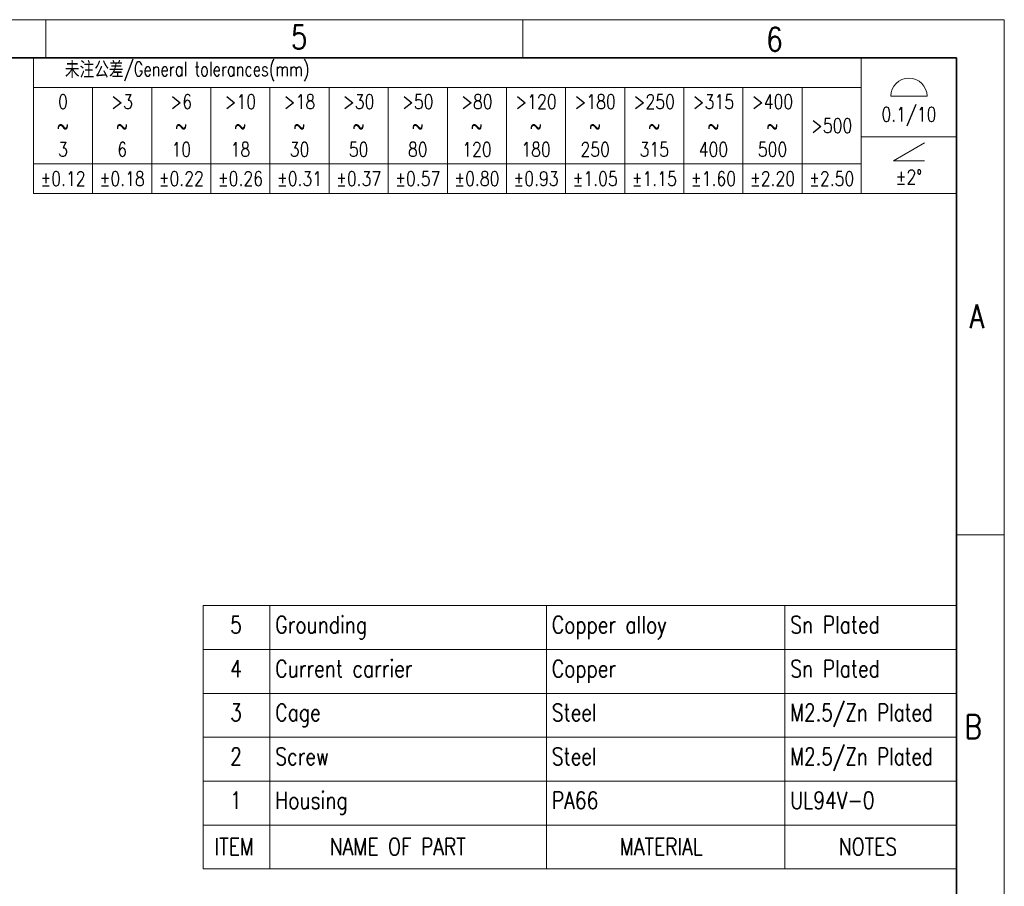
# Model space of a CAD drawing. Header units: millimetres. Extents: x 6 to 292, y 5 to 204.
# Tile 19 of 19: x 189 to 292, y 113 to 204. Entities that reach past the tile are written whole.
import ezdxf
from ezdxf.enums import TextEntityAlignment as Align

# ---------------------------------------------------------------- set-up
doc = ezdxf.new("R2010")
doc.units = ezdxf.units.MM
for name, color, linetype in [('TEXT', 7, 'Continuous'), ('图框', 7, 'Continuous'), ('尺寸层', 7, 'Continuous'), ('细实线', 7, 'Continuous'), ('轮廓线', 7, 'Continuous')]:
    doc.layers.add(name, color=color, linetype=linetype)
doc.styles.add('SEACAD_romans_shx', font='romans.shx')

# ---------------------------------------------------------------- blocks, each defined once
blk = doc.blocks.new('SE')
at = {"layer": '尺寸层', "color": 7, "linetype": 'Continuous', "lineweight": 13}
for p, q in [((214.99, 142.6), (214.99, 138)), ((243.99, 142.6), (243.99, 138)), ((268.99, 142.6), (268.99, 138)), ((207.99, 138), (286.99, 138)), ((214.99, 138), (214.99, 133.4)), ((243.99, 138), (243.99, 133.4)), ((268.99, 138), (268.99, 133.4)), ((207.99, 133.4), (286.99, 133.4)), ((214.99, 133.4), (214.99, 128.8)), ((243.99, 133.4), (243.99, 128.8)), ((268.99, 133.4), (268.99, 128.8)), ((207.99, 128.8), (286.99, 128.8)), ((214.99, 128.8), (214.99, 124.2)), ((243.99, 128.8), (243.99, 124.2)), ((268.99, 128.8), (268.99, 124.2)), ((207.99, 124.2), (286.99, 124.2)), ((214.99, 124.2), (214.99, 119.6)), ((243.99, 124.2), (243.99, 119.6)), ((268.99, 124.2), (268.99, 119.6)), ((207.99, 119.6), (286.99, 119.6)), ((214.99, 119.6), (214.99, 115)), ((243.99, 119.6), (243.99, 115)), ((268.99, 119.6), (268.99, 115))]:
    blk.add_line(p, q, dxfattribs=at)
blk.add_lwpolyline([(207.99, 115), (207.99, 142.6), (286.99, 142.6), (286.99, 115), (207.99, 115)], dxfattribs=at)
at = {"layer": '尺寸层', "color": 7, "linetype": 'Continuous', "lineweight": 5, "style": 'SEACAD_romans_shx'}
for s, width, p in [('5', 0.8, (210.82, 141.49)), ('Grounding', 0.8, (215.56, 141.49)), ('Copper alloy', 0.8, (244.56, 141.49)), ('Sn Plated', 0.8, (269.56, 141.49)), ('4', 0.8, (210.82, 136.89)), ('Current carrier', 0.8, (215.56, 136.89)), ('Copper', 0.8, (244.56, 136.89)), ('Sn Plated', 0.8, (269.56, 136.89)), ('3', 0.8, (210.82, 132.29)), ('Cage', 0.8, (215.56, 132.29)), ('Steel', 0.8, (244.56, 132.29)), ('M2.5/Zn Plated', 0.781, (269.56, 132.29)), ('2', 0.8, (210.82, 127.69)), ('Screw', 0.8, (215.56, 127.69)), ('Steel', 0.8, (244.56, 127.69)), ('M2.5/Zn Plated', 0.781, (269.56, 127.69)), ('1', 0.8, (210.82, 123.09)), ('Housing', 0.8, (215.56, 123.09)), ('PA66', 0.8, (244.56, 123.09)), ('UL94V-0', 0.8, (269.56, 123.09)), ('ITEM', 0.8, (209.19, 118.24)), ('NAME OF PART', 0.8, (221.27, 118.24)), ('MATERIAL', 0.8, (251.69, 118.24)), ('NOTES', 0.8, (274.64, 118.24))]:
    blk.add_text(s, height=1.8, dxfattribs=dict(at, width=width)).set_placement(p, align=Align.TOP_LEFT)
blk = doc.blocks.new('Customer-technical.dft')
at = {"layer": '细实线', "color": 7, "linetype": 'Continuous', "lineweight": 13}
for p, q in [((-96.8, 0), (0, 0)), ((-96.8, 0), (-96.8, -14.2)), ((-10, 0), (-10, -14.2)), ((0, 0), (0, -14.2)), ((-96.8, -3.1), (-10, -3.1)), ((-90.6, -3.1), (-90.6, -14.2)), ((-84.4, -3.1), (-84.4, -14.2)), ((-78.2, -3.1), (-78.2, -14.2)), ((-72, -3.1), (-72, -14.2)), ((-65.8, -3.1), (-65.8, -14.2)), ((-59.6, -3.1), (-59.6, -14.2)), ((-53.4, -3.1), (-53.4, -14.2)), ((-47.2, -3.1), (-47.2, -14.2)), ((-41, -3.1), (-41, -14.2)), ((-34.8, -3.1), (-34.8, -14.2)), ((-28.6, -3.1), (-28.6, -14.2)), ((-22.4, -3.1), (-22.4, -14.2)), ((-16.2, -3.1), (-16.2, -14.2)), ((-6.9, -4.02), (-3.1, -4.02)), ((-10, -8.29), (0, -8.29)), ((-6.63, -10.79), (-3.37, -8.9)), ((-96.8, -11.1), (-10, -11.1)), ((-3.37, -10.79), (-6.63, -10.79)), ((-96.8, -14.2), (0, -14.2))]:
    blk.add_line(p, q, dxfattribs=at)
blk.add_arc((-5, -4.02), 1.9, 0, 180, dxfattribs=at)
at = {"layer": 'TEXT', "char_height": 1.5, "attachment_point": 5, "style": 'SEACAD_romans_shx'}
for s, insert, width in [('{\\fromans|b0||i0||c0|p34;\\C7;\\H1.5;\\W0.752; 未注公差/General tolerances(mm)}', (-81.07, -1.43), 31.4531), ('{\\fromans|b0||i0||c0|p34;\\C7;\\H1.5;\\W0.8;0\\P}{\\fromans|b0||i0||c0|p34;\\C7;\\H1.5;\\W0.8;~\\P}{\\fromans|b0||i0||c0|p34;\\C7;\\H1.5;\\W0.8;3}', (-93.7, -7.1), 6.08), ('{\\fromans|b0||i0||c0|p34;\\C7;\\H1.5;\\W0.8;>3\\P}{\\fromans|b0||i0||c0|p34;\\C7;\\H1.5;\\W0.8;~\\P}{\\fromans|b0||i0||c0|p34;\\C7;\\H1.5;\\W0.8;6}', (-87.5, -7.1), 6.08), ('{\\fromans|b0||i0||c0|p34;\\C7;\\H1.5;\\W0.8;>6\\P}{\\fromans|b0||i0||c0|p34;\\C7;\\H1.5;\\W0.8;~\\P}{\\fromans|b0||i0||c0|p34;\\C7;\\H1.5;\\W0.8;10}', (-81.3, -7.1), 6.08), ('{\\fromans|b0||i0||c0|p34;\\C7;\\H1.5;\\W0.8;>10\\P}{\\fromans|b0||i0||c0|p34;\\C7;\\H1.5;\\W0.8;~\\P}{\\fromans|b0||i0||c0|p34;\\C7;\\H1.5;\\W0.8;18}', (-75.1, -7.1), 6.08), ('{\\fromans|b0||i0||c0|p34;\\C7;\\H1.5;\\W0.8;>18\\P}{\\fromans|b0||i0||c0|p34;\\C7;\\H1.5;\\W0.8;~\\P}{\\fromans|b0||i0||c0|p34;\\C7;\\H1.5;\\W0.8;30}', (-68.9, -7.1), 6.08), ('{\\fromans|b0||i0||c0|p34;\\C7;\\H1.5;\\W0.8;>30\\P}{\\fromans|b0||i0||c0|p34;\\C7;\\H1.5;\\W0.8;~\\P}{\\fromans|b0||i0||c0|p34;\\C7;\\H1.5;\\W0.8;50}', (-62.7, -7.1), 6.08), ('{\\fromans|b0||i0||c0|p34;\\C7;\\H1.5;\\W0.8;>50\\P}{\\fromans|b0||i0||c0|p34;\\C7;\\H1.5;\\W0.8;~\\P}{\\fromans|b0||i0||c0|p34;\\C7;\\H1.5;\\W0.8;80}', (-56.5, -7.1), 6.08), ('{\\fromans|b0||i0||c0|p34;\\C7;\\H1.5;\\W0.8;>80\\P}{\\fromans|b0||i0||c0|p34;\\C7;\\H1.5;\\W0.8;~\\P}{\\fromans|b0||i0||c0|p34;\\C7;\\H1.5;\\W0.8;120}', (-50.3, -7.1), 6.08), ('{\\fromans|b0||i0||c0|p34;\\C7;\\H1.5;\\W0.8;>120\\P}{\\fromans|b0||i0||c0|p34;\\C7;\\H1.5;\\W0.8;~\\P}{\\fromans|b0||i0||c0|p34;\\C7;\\H1.5;\\W0.8;180}', (-44.1, -7.1), 6.08), ('{\\fromans|b0||i0||c0|p34;\\C7;\\H1.5;\\W0.8;>180\\P}{\\fromans|b0||i0||c0|p34;\\C7;\\H1.5;\\W0.8;~\\P}{\\fromans|b0||i0||c0|p34;\\C7;\\H1.5;\\W0.8;250}', (-37.9, -7.1), 6.08), ('{\\fromans|b0||i0||c0|p34;\\C7;\\H1.5;\\W0.8;>250\\P}{\\fromans|b0||i0||c0|p34;\\C7;\\H1.5;\\W0.8;~\\P}{\\fromans|b0||i0||c0|p34;\\C7;\\H1.5;\\W0.8;315}', (-31.7, -7.1), 6.08), ('{\\fromans|b0||i0||c0|p34;\\C7;\\H1.5;\\W0.8;>315\\P}{\\fromans|b0||i0||c0|p34;\\C7;\\H1.5;\\W0.8;~\\P}{\\fromans|b0||i0||c0|p34;\\C7;\\H1.5;\\W0.8;400}', (-25.5, -7.1), 6.08), ('{\\fromans|b0||i0||c0|p34;\\C7;\\H1.5;\\W0.8;>400\\P}{\\fromans|b0||i0||c0|p34;\\C7;\\H1.5;\\W0.8;~\\P}{\\fromans|b0||i0||c0|p34;\\C7;\\H1.5;\\W0.8;500}', (-19.3, -7.1), 6.08), ('{\\fromans|b0||i0||c0|p34;\\C7;\\H1.5;\\W0.8;0.1/10}', (-5, -6.16), 10), ('{\\fromans|b0||i0||c0|p34;\\C7;\\H1.5;\\W0.8;>500}', (-13.1, -7.1), 6.08), ('{\\fromans|b0||i0||c0|p34;\\C7;\\H1.5;\\W0.8;±0.12}', (-93.7, -12.65), 6.5796), ('{\\fromans|b0||i0||c0|p34;\\C7;\\H1.5;\\W0.8;±0.18}', (-87.5, -12.65), 6.5796), ('{\\fromans|b0||i0||c0|p34;\\C7;\\H1.5;\\W0.8;±0.22}', (-81.3, -12.65), 6.5796), ('{\\fromans|b0||i0||c0|p34;\\C7;\\H1.5;\\W0.8;±0.26}', (-75.1, -12.65), 6.5796), ('{\\fromans|b0||i0||c0|p34;\\C7;\\H1.5;\\W0.8;±0.31}', (-68.9, -12.65), 6.5796), ('{\\fromans|b0||i0||c0|p34;\\C7;\\H1.5;\\W0.8;±0.37}', (-62.7, -12.65), 6.5796), ('{\\fromans|b0||i0||c0|p34;\\C7;\\H1.5;\\W0.8;±0.57}', (-56.5, -12.65), 6.5796), ('{\\fromans|b0||i0||c0|p34;\\C7;\\H1.5;\\W0.8;±0.80}', (-50.3, -12.65), 6.5796), ('{\\fromans|b0||i0||c0|p34;\\C7;\\H1.5;\\W0.8;±0.93}', (-44.1, -12.65), 6.5796), ('{\\fromans|b0||i0||c0|p34;\\C7;\\H1.5;\\W0.8;±1.05}', (-37.9, -12.65), 6.5796), ('{\\fromans|b0||i0||c0|p34;\\C7;\\H1.5;\\W0.8;±1.15}', (-31.7, -12.65), 6.5796), ('{\\fromans|b0||i0||c0|p34;\\C7;\\H1.5;\\W0.8;±1.60}', (-25.5, -12.65), 6.5796), ('{\\fromans|b0||i0||c0|p34;\\C7;\\H1.5;\\W0.8;±2.20}', (-19.3, -12.65), 6.5796), ('{\\fromans|b0||i0||c0|p34;\\C7;\\H1.5;\\W0.8;±2.50}', (-13.1, -12.65), 6.5796), ('{\\fromans|b0||i0||c0|p34;\\C7;\\H1.5;\\W0.8;±2°}', (-5, -12.49), 10)]:
    blk.add_mtext(s, dxfattribs=dict(at, insert=insert, width=width))
blk = doc.blocks.new('A4-drawing_frame')
at = {"layer": '细实线', "color": 7, "linetype": 'Continuous', "lineweight": 13}
for p, q in [((-286.5, 199), (0, 199)), ((-100.5, 195), (-100.5, 199)), ((-50.5, 195), (-50.5, 199)), ((0, 0), (0, 199)), ((-5, 145), (0, 145))]:
    blk.add_line(p, q, dxfattribs=at)
at = {"layer": '轮廓线', "color": 7, "linetype": 'Continuous', "lineweight": 35}
for p, q in [((-282, 195), (-5, 195)), ((-5, 195), (-5, 5))]:
    blk.add_line(p, q, dxfattribs=at)
at = {"layer": 'TEXT', "char_height": 2.5, "attachment_point": 8, "style": 'SEACAD_romans_shx'}
for s, insert, width in [('{\\fromans|b0||i0||c0|p34;\\C7;\\H2.5;\\W0.8;5}', (-73.94, 195.93), 1.8836), ('{\\fromans|b0||i0||c0|p34;\\C7;\\H2.5;\\W0.8;6}', (-24.09, 195.7), 1.8836), ('{\\fromans|b0||i0||c0|p34;\\C7;\\H2.5;\\W0.8;A}', (-2.87, 166.66), 1.7935), ('{\\fromans|b0||i0||c0|p34;\\C7;\\H2.5;\\W0.8;B}', (-3.26, 123.66), 2.3402)]:
    blk.add_mtext(s, dxfattribs=dict(at, insert=insert, width=width))

msp = doc.modelspace()

# ---------------------------------------------------------------- block references
at = {"layer": '图框', "color": 7}
msp.add_blockref('A4-drawing_frame', (292, 5), dxfattribs=at)
at = {"layer": '尺寸层', "color": 7}
msp.add_blockref('Customer-technical.dft', (287, 200), dxfattribs=at)
at = {"layer": '尺寸层'}
msp.add_blockref('SE', (0, 0), dxfattribs=at)

doc.saveas('drawing.dxf')
